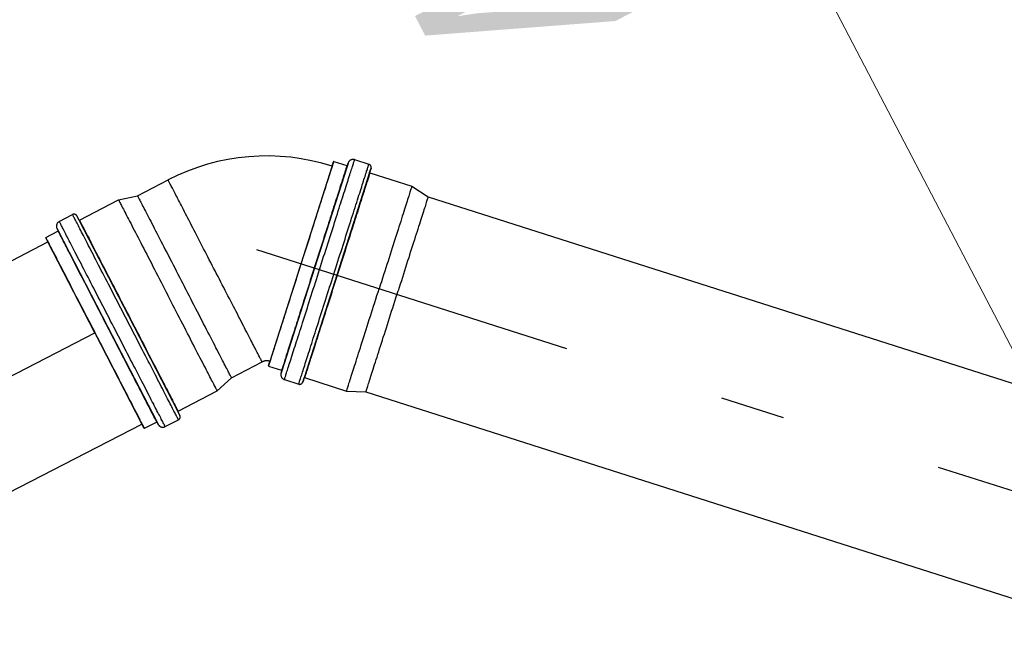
# Model space of a CAD drawing. Header units: metres. Extents: x -535942 to -530626, y -1087729 to -1086275.
# Tile 120 of 247: x -534206.675 to -534205.161, y -1086918.299 to -1086917.343. Entities that reach past the tile are written whole.
import ezdxf

# ---------------------------------------------------------------- set-up
doc = ezdxf.new("R2010")
doc.units = ezdxf.units.M
doc.linetypes.add('DASHDOT', pattern=[1, 0.5, -0.25, 0, -0.25])
doc.linetypes.add('DASHED', pattern=[19.05, 12.7, -6.35])
for name, color, linetype in [('_externi reference', 7, 'Continuous'), ('PROSPECT_neviditelná', 8, 'DASHED'), ('PROSPECT_osa', 8, 'DASHDOT')]:
    doc.layers.add(name, color=color, linetype=linetype)
doc.layers.add('AG_Demolice', color=7, linetype='Continuous', lineweight=25, true_color=0xff8000)
doc.layers.add('AG_koty souradnice značky', color=240, linetype='Continuous', lineweight=13)
doc.styles.add('PM-Poznámka', font='ARIALN.TTF', dxfattribs={"width": 0.8})
doc.dimstyles.new('RP_Poznámkový', dxfattribs={"dimscale": 0, "dimtxt": 2, "dimasz": 2, "dimexe": 0, "dimexo": 5, "dimgap": 0.5, "dimtad": 1, "dimzin": 1, "dimtxsty": 'PM-Poznámka', "dimblk": 'ARCHTICK', "dimcen": 2.5, "dimclrd": 256, "dimclre": 256, "dimclrt": 256, "dimadec": 5, "dimazin": 0, "dimtm": 1e-09, "dimtfac": 1, "dimtmove": 1, "dimatfit": 3, "dimldrblk": 'CLOSEDBLANK', "dimfxl": 10, "dimfxlon": 1, "dimtfill": 1, "dimlwd": 13, "dimlwe": 13, "dimarcsym": 0})

# ---------------------------------------------------------------- blocks, each defined once
blk = doc.blocks.new('A$C881cb249')
at = {"layer": 'PROSPECT_neviditelná'}
for p, q in [((11.0356, 11.1855), (11.0336, 11.1792)), ((11.0336, 11.1792), (11.0356, 11.1855)), ((11.0356, 11.1855), (11.0356, 11.1856)), ((11.0356, 11.1855), (11.0356, 11.1855)), ((11.0363, 11.1859), (11.0563, 11.1795)), ((11.0681, 11.1887), (11.09, 11.1817)), ((11.0336, 11.1792), (10.9376, 10.8782)), ((11.0569, 11.1799), (11.0065, 11.022)), ((11.0336, 11.1792), (11.0336, 11.1792)), ((11.0569, 11.1799), (11.0581, 11.1835)), ((11.0581, 11.1835), (11.0569, 11.1799)), ((11.0912, 11.1689), (11.0933, 11.1754)), ((11.0933, 11.1754), (11.0912, 11.1689)), ((10.7343, 11.1332), (10.7814, 11.1576)), ((11.0912, 11.1689), (11.0408, 11.0111)), ((11.0915, 11.1683), (11.1561, 11.1477)), ((11.1561, 11.1477), (11.1811, 11.1316)), ((10.645, 11.0958), (10.7052, 11.1269)), ((10.7052, 11.1269), (10.7343, 11.1332)), ((11.1811, 11.1316), (12.1808, 10.8126)), ((10.614, 11.0937), (10.6345, 11.1042)), ((10.6443, 11.096), (10.6412, 11.1021)), ((10.6412, 11.1021), (10.6443, 11.096)), ((10.6443, 11.096), (10.7203, 10.9488)), ((10.6123, 11.0795), (10.6106, 11.0829)), ((10.6106, 11.0829), (10.6123, 11.0795)), ((10.6123, 11.0795), (10.6883, 10.9323)), ((10.5933, 11.0685), (10.5933, 11.0685)), ((10.5933, 11.0685), (10.5963, 11.0626)), ((10.5963, 11.0626), (10.5933, 11.0685)), ((10.5933, 11.0685), (10.5933, 11.0685)), ((10.5935, 11.0692), (10.6121, 11.0789)), ((8.8013, 10.1355), (10.5966, 11.0622)), ((10.5964, 11.0625), (10.5963, 11.0626)), ((10.6688, 10.9222), (10.5964, 11.0625)), ((11.0065, 11.022), (10.9562, 10.8641)), ((11.0408, 11.0111), (10.9905, 10.8532)), ((10.7203, 10.9488), (10.7963, 10.8016)), ((10.6883, 10.9323), (10.7644, 10.785)), ((10.6688, 10.9222), (10.7412, 10.7819)), ((10.8788, 10.8533), (10.9259, 10.8776)), ((10.9355, 10.8719), (10.9375, 10.8782)), ((10.9376, 10.8782), (10.9355, 10.8718)), ((10.9355, 10.8718), (10.9355, 10.8719)), ((10.9355, 10.8718), (10.9355, 10.8718)), ((10.9358, 10.8712), (10.9558, 10.8648)), ((10.9375, 10.8782), (10.9376, 10.8782)), ((10.8568, 10.8333), (10.8788, 10.8533)), ((10.955, 10.8605), (10.9562, 10.8641)), ((10.9562, 10.8641), (10.955, 10.8605)), ((10.9884, 10.8467), (10.9905, 10.8532)), ((10.9905, 10.8532), (10.9884, 10.8467)), ((10.9911, 10.8535), (11.0556, 10.8329)), ((10.9602, 10.8505), (10.9821, 10.8435)), ((10.7966, 10.8022), (10.8568, 10.8333)), ((11.0556, 10.8329), (11.0854, 10.8315)), ((11.0854, 10.8315), (12.085, 10.5125)), ((10.7995, 10.7955), (10.7963, 10.8016)), ((10.7963, 10.8016), (10.7995, 10.7955)), ((8.9458, 9.8556), (10.741, 10.7822)), ((10.7413, 10.7818), (10.7412, 10.7819)), ((10.7412, 10.7819), (10.7443, 10.7759)), ((10.7443, 10.7759), (10.7413, 10.7818)), ((10.745, 10.7756), (10.7637, 10.7853)), ((10.7661, 10.7817), (10.7644, 10.785)), ((10.7644, 10.785), (10.7661, 10.7817)), ((10.7769, 10.7782), (10.7973, 10.7888)), ((10.7443, 10.7758), (10.7443, 10.7759)), ((10.7443, 10.7759), (10.7443, 10.7758))]:
    blk.add_line(p, q, dxfattribs=at)
for points in [[(10.986, 11.0285), (10.9876, 11.0333), (10.9891, 11.038), (10.9906, 11.0427), (10.9921, 11.0474), (10.9936, 11.0521), (10.9951, 11.0568), (10.9966, 11.0615), (10.998, 11.0661), (10.9995, 11.0707), (11.001, 11.0753), (11.0024, 11.0798), (11.0038, 11.0843), (11.0052, 11.0887), (11.0066, 11.0931), (11.008, 11.0974), (11.0094, 11.1016), (11.0107, 11.1058), (11.012, 11.1099), (11.0133, 11.1139), (11.0146, 11.1179), (11.0158, 11.1218), (11.017, 11.1256), (11.0182, 11.1293), (11.0193, 11.1329), (11.0205, 11.1364), (11.0215, 11.1398), (11.0226, 11.1431), (11.0236, 11.1463), (11.0246, 11.1494), (11.0256, 11.1524), (11.0265, 11.1553), (11.0274, 11.158), (11.0282, 11.1607), (11.029, 11.1632), (11.0298, 11.1656), (11.0305, 11.1679), (11.0312, 11.17), (11.0318, 11.172), (11.0324, 11.1739), (11.033, 11.1757), (11.0335, 11.1773), (11.034, 11.1788), (11.0344, 11.1801), (11.0348, 11.1813), (11.0351, 11.1824), (11.0354, 11.1833), (11.0357, 11.1841), (11.0359, 11.1848), (11.0361, 11.1853), (11.0362, 11.1856), (11.0362, 11.1858), (11.0363, 11.1859)], [(11.0142, 11.0196), (11.0157, 11.0246), (11.0173, 11.0296), (11.0189, 11.0346), (11.0205, 11.0396), (11.0221, 11.0445), (11.0237, 11.0495), (11.0253, 11.0544), (11.0268, 11.0593), (11.0284, 11.0641), (11.0299, 11.069), (11.0314, 11.0737), (11.0329, 11.0784), (11.0344, 11.0831), (11.0359, 11.0877), (11.0374, 11.0923), (11.0388, 11.0968), (11.0402, 11.1012), (11.0416, 11.1056), (11.043, 11.1098), (11.0443, 11.114), (11.0456, 11.1182), (11.0469, 11.1222), (11.0481, 11.1261), (11.0494, 11.13), (11.0506, 11.1337), (11.0517, 11.1374), (11.0529, 11.1409), (11.054, 11.1443), (11.055, 11.1477), (11.0561, 11.1509), (11.057, 11.154), (11.058, 11.157), (11.0589, 11.1598), (11.0598, 11.1626), (11.0606, 11.1652), (11.0614, 11.1677), (11.0622, 11.17), (11.0629, 11.1722), (11.0635, 11.1743), (11.0642, 11.1763), (11.0647, 11.1781), (11.0653, 11.1798), (11.0658, 11.1813), (11.0662, 11.1827), (11.0666, 11.1839), (11.067, 11.185), (11.0673, 11.186), (11.0675, 11.1868), (11.0677, 11.1875), (11.0679, 11.188), (11.068, 11.1884), (11.0681, 11.1886), (11.0681, 11.1887)], [(11.0563, 11.1795), (11.0563, 11.1795), (11.0562, 11.1792), (11.0561, 11.1789), (11.0559, 11.1784), (11.0557, 11.1777), (11.0555, 11.177), (11.0552, 11.176), (11.0548, 11.175), (11.0544, 11.1738), (11.054, 11.1724), (11.0535, 11.1709), (11.053, 11.1693), (11.0524, 11.1675), (11.0518, 11.1657), (11.0512, 11.1636), (11.0505, 11.1615), (11.0498, 11.1592), (11.049, 11.1568), (11.0482, 11.1543), (11.0474, 11.1517), (11.0465, 11.1489), (11.0456, 11.146), (11.0446, 11.143), (11.0436, 11.1399), (11.0426, 11.1367), (11.0416, 11.1334), (11.0405, 11.13), (11.0393, 11.1265), (11.0382, 11.1229), (11.037, 11.1192), (11.0358, 11.1154), (11.0346, 11.1115), (11.0333, 11.1076), (11.032, 11.1035), (11.0307, 11.0994), (11.0294, 11.0953), (11.028, 11.091), (11.0267, 11.0867), (11.0253, 11.0823), (11.0238, 11.0779), (11.0224, 11.0735), (11.021, 11.0689), (11.0195, 11.0644), (11.0181, 11.0598), (11.0166, 11.0551), (11.0151, 11.0505), (11.0136, 11.0458), (11.0121, 11.0411), (11.0106, 11.0363), (11.0091, 11.0316), (11.0076, 11.0269), (11.0061, 11.0222)], [(11.0361, 11.0126), (11.0377, 11.0176), (11.0393, 11.0226), (11.0409, 11.0276), (11.0424, 11.0326), (11.044, 11.0375), (11.0456, 11.0425), (11.0472, 11.0474), (11.0487, 11.0523), (11.0503, 11.0571), (11.0518, 11.062), (11.0533, 11.0667), (11.0548, 11.0714), (11.0563, 11.0761), (11.0578, 11.0807), (11.0593, 11.0853), (11.0607, 11.0898), (11.0621, 11.0942), (11.0635, 11.0986), (11.0649, 11.1028), (11.0662, 11.107), (11.0675, 11.1112), (11.0688, 11.1152), (11.0701, 11.1191), (11.0713, 11.123), (11.0725, 11.1267), (11.0736, 11.1304), (11.0748, 11.1339), (11.0759, 11.1373), (11.0769, 11.1407), (11.078, 11.1439), (11.079, 11.147), (11.0799, 11.15), (11.0808, 11.1528), (11.0817, 11.1556), (11.0825, 11.1582), (11.0833, 11.1607), (11.0841, 11.163), (11.0848, 11.1652), (11.0854, 11.1673), (11.0861, 11.1693), (11.0866, 11.1711), (11.0872, 11.1728), (11.0877, 11.1743), (11.0881, 11.1757), (11.0885, 11.1769), (11.0889, 11.178), (11.0892, 11.179), (11.0894, 11.1798), (11.0896, 11.1805), (11.0898, 11.181), (11.0899, 11.1814), (11.09, 11.1816), (11.09, 11.1817)], [(10.8536, 11.0176), (10.8514, 11.0219), (10.8492, 11.0262), (10.847, 11.0305), (10.8447, 11.0348), (10.8425, 11.0391), (10.8404, 11.0433), (10.8382, 11.0475), (10.836, 11.0517), (10.8339, 11.0559), (10.8317, 11.06), (10.8296, 11.0641), (10.8275, 11.0682), (10.8255, 11.0722), (10.8234, 11.0761), (10.8214, 11.08), (10.8194, 11.0838), (10.8175, 11.0876), (10.8156, 11.0913), (10.8137, 11.0949), (10.8119, 11.0985), (10.8101, 11.1019), (10.8083, 11.1053), (10.8066, 11.1087), (10.805, 11.1119), (10.8033, 11.115), (10.8018, 11.1181), (10.8002, 11.121), (10.7988, 11.1239), (10.7973, 11.1266), (10.796, 11.1293), (10.7947, 11.1318), (10.7934, 11.1343), (10.7922, 11.1366), (10.7911, 11.1388), (10.79, 11.1409), (10.789, 11.1429), (10.788, 11.1447), (10.7871, 11.1465), (10.7863, 11.1481), (10.7855, 11.1496), (10.7848, 11.151), (10.7841, 11.1522), (10.7836, 11.1533), (10.7831, 11.1543), (10.7826, 11.1552), (10.7822, 11.1559), (10.7819, 11.1565), (10.7817, 11.157), (10.7815, 11.1573), (10.7814, 11.1575), (10.7814, 11.1576)], [(11.0915, 11.1683), (11.0915, 11.1682), (11.0914, 11.168), (11.0913, 11.1676), (11.0912, 11.1671), (11.091, 11.1665), (11.0907, 11.1657), (11.0904, 11.1648), (11.0901, 11.1637), (11.0897, 11.1625), (11.0892, 11.1612), (11.0888, 11.1597), (11.0883, 11.1581), (11.0877, 11.1563), (11.0871, 11.1544), (11.0865, 11.1524), (11.0858, 11.1503), (11.085, 11.148), (11.0843, 11.1456), (11.0835, 11.1431), (11.0826, 11.1404), (11.0817, 11.1377), (11.0808, 11.1348), (11.0799, 11.1318), (11.0789, 11.1287), (11.0779, 11.1255), (11.0768, 11.1222), (11.0757, 11.1188), (11.0746, 11.1152), (11.0734, 11.1116), (11.0723, 11.1079), (11.0711, 11.1042), (11.0698, 11.1003), (11.0686, 11.0963), (11.0673, 11.0923), (11.066, 11.0882), (11.0646, 11.084), (11.0633, 11.0798), (11.0619, 11.0755), (11.0605, 11.0711), (11.0591, 11.0667), (11.0577, 11.0622), (11.0562, 11.0577), (11.0548, 11.0531), (11.0533, 11.0485), (11.0518, 11.0439), (11.0503, 11.0392), (11.0488, 11.0345), (11.0473, 11.0298), (11.0458, 11.0251), (11.0443, 11.0204), (11.0428, 11.0156), (11.0413, 11.0109)], [(11.1561, 11.1477), (11.156, 11.1476), (11.156, 11.1473), (11.1558, 11.1469), (11.1556, 11.1462), (11.1553, 11.1454), (11.155, 11.1444), (11.1547, 11.1432), (11.1542, 11.1419), (11.1537, 11.1403), (11.1532, 11.1386), (11.1526, 11.1367), (11.1519, 11.1347), (11.1512, 11.1324), (11.1504, 11.13), (11.1496, 11.1275), (11.1488, 11.1248), (11.1479, 11.1219), (11.1469, 11.1189), (11.1459, 11.1157), (11.1448, 11.1124), (11.1437, 11.1089), (11.1426, 11.1053), (11.1414, 11.1016), (11.1401, 11.0977), (11.1389, 11.0937), (11.1376, 11.0896), (11.1362, 11.0854), (11.1348, 11.0811), (11.1334, 11.0766), (11.132, 11.0721), (11.1305, 11.0674), (11.129, 11.0627), (11.1274, 11.0579), (11.1259, 11.053), (11.1243, 11.048), (11.1227, 11.043), (11.1211, 11.0379), (11.1194, 11.0328), (11.1177, 11.0276), (11.1161, 11.0223), (11.1144, 11.017), (11.1127, 11.0117), (11.111, 11.0064), (11.1093, 11.001), (11.1076, 10.9957), (11.1059, 10.9903)], [(10.7052, 11.1269), (10.7053, 11.1268), (10.7054, 11.1266), (10.7056, 11.1261), (10.7059, 11.1255), (10.7063, 11.1248), (10.7068, 11.1238), (10.7074, 11.1227), (10.708, 11.1215), (10.7088, 11.12), (10.7096, 11.1184), (10.7105, 11.1167), (10.7115, 11.1148), (10.7126, 11.1127), (10.7137, 11.1105), (10.7149, 11.1081), (10.7163, 11.1055), (10.7176, 11.1029), (10.7191, 11.1), (10.7206, 11.0971), (10.7222, 11.094), (10.7239, 11.0908), (10.7256, 11.0874), (10.7274, 11.0839), (10.7293, 11.0803), (10.7312, 11.0766), (10.7332, 11.0728), (10.7352, 11.0688), (10.7373, 11.0648), (10.7394, 11.0606), (10.7416, 11.0564), (10.7439, 11.0521), (10.7461, 11.0476), (10.7485, 11.0432), (10.7508, 11.0386), (10.7532, 11.034), (10.7556, 11.0293), (10.7581, 11.0245), (10.7606, 11.0197), (10.7631, 11.0149), (10.7656, 11.01), (10.7681, 11.0051), (10.7707, 11.0001), (10.7732, 10.9951), (10.7758, 10.9901), (10.7784, 10.9851), (10.781, 10.9801)], [(10.7343, 11.1332), (10.7343, 11.1332), (10.7345, 11.1329), (10.7347, 11.1325), (10.735, 11.1319), (10.7354, 11.1311), (10.7359, 11.1302), (10.7364, 11.1291), (10.7371, 11.1278), (10.7378, 11.1264), (10.7386, 11.1248), (10.7395, 11.1231), (10.7405, 11.1211), (10.7416, 11.1191), (10.7427, 11.1169), (10.744, 11.1145), (10.7453, 11.112), (10.7466, 11.1093), (10.7481, 11.1065), (10.7496, 11.1036), (10.7512, 11.1005), (10.7528, 11.0973), (10.7546, 11.094), (10.7563, 11.0905), (10.7582, 11.0869), (10.7601, 11.0833), (10.7621, 11.0795), (10.7641, 11.0756), (10.7661, 11.0716), (10.7682, 11.0675), (10.7704, 11.0633), (10.7726, 11.059), (10.7749, 11.0546), (10.7771, 11.0502), (10.7795, 11.0457), (10.7818, 11.0412), (10.7842, 11.0365), (10.7866, 11.0319), (10.7891, 11.0272), (10.7915, 11.0224), (10.794, 11.0176), (10.7965, 11.0128), (10.799, 11.0079), (10.8015, 11.0031), (10.804, 10.9982), (10.8065, 10.9933)], [(11.1811, 11.1316), (11.1811, 11.1315), (11.181, 11.1312), (11.1809, 11.1308), (11.1806, 11.1302), (11.1804, 11.1293), (11.1801, 11.1283), (11.1797, 11.1272), (11.1793, 11.1258), (11.1788, 11.1243), (11.1782, 11.1226), (11.1776, 11.1207), (11.177, 11.1186), (11.1763, 11.1164), (11.1755, 11.1141), (11.1747, 11.1115), (11.1738, 11.1088), (11.1729, 11.106), (11.172, 11.103), (11.171, 11.0998), (11.1699, 11.0965), (11.1688, 11.0931), (11.1677, 11.0895), (11.1665, 11.0858), (11.1653, 11.082), (11.164, 11.078), (11.1627, 11.0739), (11.1614, 11.0698), (11.16, 11.0655), (11.1586, 11.0611), (11.1572, 11.0566), (11.1557, 11.052), (11.1542, 11.0473), (11.1527, 11.0426), (11.1512, 11.0378), (11.1496, 11.0329), (11.148, 11.0279), (11.1464, 11.0229), (11.1448, 11.0179), (11.1432, 11.0128), (11.1415, 11.0076), (11.1399, 11.0025), (11.1382, 10.9973), (11.1366, 10.992), (11.1349, 10.9868)], [(10.7159, 10.9465), (10.7135, 10.9512), (10.7111, 10.9558), (10.7087, 10.9605), (10.7063, 10.9652), (10.7039, 10.9698), (10.7015, 10.9744), (10.6991, 10.979), (10.6968, 10.9835), (10.6944, 10.9881), (10.6921, 10.9926), (10.6898, 10.997), (10.6875, 11.0014), (10.6853, 11.0058), (10.6831, 11.0101), (10.6809, 11.0143), (10.6787, 11.0185), (10.6766, 11.0227), (10.6745, 11.0267), (10.6724, 11.0307), (10.6704, 11.0346), (10.6684, 11.0385), (10.6665, 11.0422), (10.6646, 11.0459), (10.6627, 11.0495), (10.6609, 11.053), (10.6592, 11.0564), (10.6575, 11.0597), (10.6558, 11.0629), (10.6542, 11.066), (10.6527, 11.069), (10.6512, 11.0719), (10.6497, 11.0747), (10.6484, 11.0773), (10.647, 11.0799), (10.6458, 11.0823), (10.6446, 11.0846), (10.6435, 11.0868), (10.6424, 11.0889), (10.6414, 11.0908), (10.6404, 11.0927), (10.6396, 11.0944), (10.6388, 11.0959), (10.638, 11.0974), (10.6374, 11.0987), (10.6368, 11.0998), (10.6362, 11.1009), (10.6358, 11.1017), (10.6354, 11.1025), (10.635, 11.1031), (10.6348, 11.1036), (10.6346, 11.104), (10.6345, 11.1042), (10.6345, 11.1042)], [(10.645, 11.0958), (10.645, 11.0958), (10.6451, 11.0956), (10.6453, 11.0952), (10.6456, 11.0948), (10.6459, 11.0942), (10.6462, 11.0934), (10.6467, 11.0926), (10.6472, 11.0916), (10.6478, 11.0904), (10.6484, 11.0892), (10.6492, 11.0878), (10.6499, 11.0863), (10.6508, 11.0846), (10.6517, 11.0829), (10.6527, 11.081), (10.6537, 11.079), (10.6548, 11.0769), (10.6559, 11.0746), (10.6572, 11.0723), (10.6584, 11.0698), (10.6598, 11.0673), (10.6611, 11.0646), (10.6626, 11.0618), (10.6641, 11.0589), (10.6656, 11.0559), (10.6672, 11.0528), (10.6689, 11.0496), (10.6705, 11.0464), (10.6723, 11.043), (10.6741, 11.0395), (10.6759, 11.036), (10.6777, 11.0324), (10.6797, 11.0287), (10.6816, 11.0249), (10.6836, 11.0211), (10.6856, 11.0172), (10.6876, 11.0133), (10.6897, 11.0092), (10.6918, 11.0052), (10.6939, 11.0011), (10.6961, 10.9969), (10.6983, 10.9927), (10.7005, 10.9884), (10.7027, 10.9841), (10.7049, 10.9798), (10.7071, 10.9754), (10.7094, 10.9711), (10.7117, 10.9667), (10.7139, 10.9623), (10.7162, 10.9579), (10.7185, 10.9534), (10.7208, 10.949)], [(10.6955, 10.936), (10.693, 10.9406), (10.6906, 10.9453), (10.6882, 10.95), (10.6858, 10.9546), (10.6834, 10.9592), (10.6811, 10.9639), (10.6787, 10.9684), (10.6763, 10.973), (10.674, 10.9775), (10.6717, 10.982), (10.6694, 10.9865), (10.6671, 10.9909), (10.6649, 10.9952), (10.6626, 10.9995), (10.6604, 11.0038), (10.6583, 11.008), (10.6561, 11.0121), (10.6541, 11.0162), (10.652, 11.0202), (10.65, 11.0241), (10.648, 11.0279), (10.6461, 11.0317), (10.6442, 11.0353), (10.6423, 11.0389), (10.6405, 11.0424), (10.6387, 11.0458), (10.637, 11.0491), (10.6354, 11.0523), (10.6338, 11.0554), (10.6322, 11.0584), (10.6307, 11.0613), (10.6293, 11.0641), (10.6279, 11.0668), (10.6266, 11.0693), (10.6254, 11.0718), (10.6242, 11.0741), (10.623, 11.0763), (10.622, 11.0784), (10.6209, 11.0803), (10.62, 11.0821), (10.6191, 11.0838), (10.6183, 11.0854), (10.6176, 11.0868), (10.6169, 11.0881), (10.6163, 11.0893), (10.6158, 11.0903), (10.6153, 11.0912), (10.6149, 11.092), (10.6146, 11.0926), (10.6144, 11.0931), (10.6142, 11.0934), (10.6141, 11.0936), (10.614, 11.0937)], [(10.6692, 10.9224), (10.667, 10.9268), (10.6647, 10.9312), (10.6624, 10.9357), (10.6601, 10.9401), (10.6579, 10.9444), (10.6556, 10.9488), (10.6534, 10.9532), (10.6511, 10.9575), (10.6489, 10.9618), (10.6467, 10.966), (10.6446, 10.9703), (10.6424, 10.9744), (10.6403, 10.9785), (10.6382, 10.9826), (10.6361, 10.9866), (10.6341, 10.9906), (10.632, 10.9945), (10.6301, 10.9983), (10.6281, 11.0021), (10.6262, 11.0058), (10.6244, 11.0094), (10.6225, 11.0129), (10.6207, 11.0164), (10.619, 11.0197), (10.6173, 11.023), (10.6157, 11.0262), (10.6141, 11.0293), (10.6125, 11.0323), (10.611, 11.0352), (10.6096, 11.038), (10.6082, 11.0406), (10.6069, 11.0432), (10.6056, 11.0457), (10.6044, 11.048), (10.6032, 11.0503), (10.6022, 11.0524), (10.6011, 11.0544), (10.6001, 11.0563), (10.5992, 11.058), (10.5984, 11.0597), (10.5976, 11.0612), (10.5969, 11.0626), (10.5963, 11.0638), (10.5957, 11.065), (10.5952, 11.066), (10.5947, 11.0668), (10.5943, 11.0676), (10.594, 11.0682), (10.5938, 11.0686), (10.5936, 11.069), (10.5935, 11.0692), (10.5935, 11.0692)], [(10.6121, 11.0789), (10.6122, 11.0788), (10.6123, 11.0786), (10.6124, 11.0783), (10.6127, 11.0778), (10.613, 11.0772), (10.6134, 11.0765), (10.6138, 11.0756), (10.6143, 11.0746), (10.6149, 11.0735), (10.6156, 11.0722), (10.6163, 11.0708), (10.6171, 11.0693), (10.6179, 11.0677), (10.6188, 11.0659), (10.6198, 11.064), (10.6208, 11.062), (10.6219, 11.0599), (10.6231, 11.0577), (10.6243, 11.0553), (10.6255, 11.0529), (10.6269, 11.0503), (10.6283, 11.0476), (10.6297, 11.0448), (10.6312, 11.0419), (10.6327, 11.0389), (10.6343, 11.0358), (10.636, 11.0327), (10.6377, 11.0294), (10.6394, 11.026), (10.6412, 11.0226), (10.643, 11.019), (10.6449, 11.0154), (10.6468, 11.0117), (10.6487, 11.008), (10.6507, 11.0041), (10.6527, 11.0002), (10.6547, 10.9963), (10.6568, 10.9923), (10.6589, 10.9882), (10.6611, 10.9841), (10.6632, 10.9799), (10.6654, 10.9757), (10.6676, 10.9714), (10.6698, 10.9672), (10.672, 10.9628), (10.6743, 10.9585), (10.6765, 10.9541), (10.6788, 10.9497), (10.6811, 10.9453), (10.6833, 10.9409), (10.6856, 10.9365), (10.6879, 10.9321)], [(10.9358, 10.8712), (10.9358, 10.8712), (10.9359, 10.8714), (10.936, 10.8718), (10.9362, 10.8723), (10.9364, 10.8729), (10.9366, 10.8737), (10.9369, 10.8747), (10.9373, 10.8757), (10.9377, 10.8769), (10.9381, 10.8783), (10.9386, 10.8798), (10.9391, 10.8814), (10.9397, 10.8831), (10.9403, 10.885), (10.9409, 10.887), (10.9416, 10.8892), (10.9423, 10.8915), (10.9431, 10.8939), (10.9439, 10.8964), (10.9447, 10.899), (10.9456, 10.9018), (10.9465, 10.9047), (10.9475, 10.9077), (10.9485, 10.9108), (10.9495, 10.914), (10.9505, 10.9173), (10.9516, 10.9207), (10.9528, 10.9242), (10.9539, 10.9278), (10.9551, 10.9315), (10.9563, 10.9353), (10.9575, 10.9392), (10.9588, 10.9431), (10.9601, 10.9472), (10.9614, 10.9513), (10.9627, 10.9554), (10.9641, 10.9597), (10.9655, 10.964), (10.9668, 10.9684), (10.9683, 10.9728), (10.9697, 10.9773), (10.9711, 10.9818), (10.9726, 10.9863), (10.974, 10.9909), (10.9755, 10.9956), (10.977, 11.0002), (10.9785, 11.0049), (10.98, 11.0096), (10.9815, 11.0144), (10.983, 11.0191), (10.9845, 11.0238), (10.986, 11.0285)], [(11.0061, 11.0222), (11.0045, 11.0174), (11.003, 11.0127), (11.0015, 11.008), (11, 11.0032), (10.9985, 10.9985), (10.997, 10.9938), (10.9955, 10.9892), (10.994, 10.9845), (10.9926, 10.9799), (10.9911, 10.9754), (10.9897, 10.9709), (10.9883, 10.9664), (10.9868, 10.962), (10.9855, 10.9576), (10.9841, 10.9533), (10.9827, 10.949), (10.9814, 10.9449), (10.9801, 10.9408), (10.9788, 10.9367), (10.9775, 10.9328), (10.9763, 10.9289), (10.9751, 10.9251), (10.9739, 10.9214), (10.9728, 10.9178), (10.9716, 10.9143), (10.9705, 10.9109), (10.9695, 10.9076), (10.9685, 10.9044), (10.9675, 10.9013), (10.9665, 10.8983), (10.9656, 10.8954), (10.9647, 10.8926), (10.9639, 10.89), (10.9631, 10.8875), (10.9623, 10.8851), (10.9616, 10.8828), (10.9609, 10.8807), (10.9603, 10.8786), (10.9597, 10.8768), (10.9591, 10.875), (10.9586, 10.8734), (10.9581, 10.8719), (10.9577, 10.8706), (10.9573, 10.8693), (10.957, 10.8683), (10.9567, 10.8674), (10.9564, 10.8666), (10.9562, 10.8659), (10.956, 10.8654), (10.9559, 10.8651), (10.9559, 10.8648), (10.9558, 10.8648)], [(10.9602, 10.8505), (10.9602, 10.8505), (10.9603, 10.8508), (10.9604, 10.8511), (10.9606, 10.8517), (10.9608, 10.8523), (10.961, 10.8531), (10.9613, 10.8541), (10.9617, 10.8552), (10.9621, 10.8564), (10.9625, 10.8578), (10.963, 10.8594), (10.9636, 10.8611), (10.9641, 10.8629), (10.9648, 10.8648), (10.9654, 10.8669), (10.9661, 10.8691), (10.9669, 10.8715), (10.9677, 10.874), (10.9685, 10.8766), (10.9694, 10.8793), (10.9703, 10.8822), (10.9713, 10.8852), (10.9723, 10.8883), (10.9733, 10.8915), (10.9743, 10.8948), (10.9754, 10.8982), (10.9766, 10.9018), (10.9777, 10.9054), (10.9789, 10.9092), (10.9802, 10.913), (10.9814, 10.917), (10.9827, 10.921), (10.984, 10.9251), (10.9853, 10.9293), (10.9867, 10.9336), (10.9881, 10.9379), (10.9895, 10.9424), (10.9909, 10.9468), (10.9924, 10.9514), (10.9939, 10.956), (10.9954, 10.9607), (10.9969, 10.9654), (10.9984, 10.9702), (10.9999, 10.975), (11.0015, 10.9798), (11.003, 10.9847), (11.0046, 10.9897), (11.0062, 10.9946), (11.0078, 10.9996), (11.0094, 11.0046), (11.011, 11.0096), (11.0126, 11.0146), (11.0142, 11.0196)], [(10.9259, 10.8776), (10.9258, 10.8777), (10.9257, 10.8779), (10.9256, 10.8782), (10.9253, 10.8787), (10.925, 10.8793), (10.9246, 10.88), (10.9242, 10.8809), (10.9237, 10.8819), (10.9231, 10.883), (10.9225, 10.8842), (10.9218, 10.8856), (10.921, 10.8871), (10.9202, 10.8887), (10.9193, 10.8905), (10.9183, 10.8923), (10.9173, 10.8943), (10.9162, 10.8964), (10.915, 10.8986), (10.9138, 10.9009), (10.9126, 10.9034), (10.9113, 10.9059), (10.9099, 10.9086), (10.9085, 10.9113), (10.907, 10.9142), (10.9055, 10.9171), (10.9039, 10.9202), (10.9023, 10.9233), (10.9006, 10.9265), (10.8989, 10.9299), (10.8972, 10.9333), (10.8954, 10.9367), (10.8935, 10.9403), (10.8917, 10.9439), (10.8897, 10.9476), (10.8878, 10.9514), (10.8858, 10.9552), (10.8838, 10.9591), (10.8818, 10.9631), (10.8797, 10.967), (10.8776, 10.9711), (10.8755, 10.9752), (10.8734, 10.9793), (10.8712, 10.9835), (10.8691, 10.9877), (10.8669, 10.9919), (10.8647, 10.9961), (10.8625, 11.0004), (10.8603, 11.0047), (10.8581, 11.009), (10.8559, 11.0133), (10.8536, 11.0176)], [(10.9821, 10.8435), (10.9821, 10.8436), (10.9822, 10.8438), (10.9823, 10.8441), (10.9825, 10.8447), (10.9827, 10.8453), (10.983, 10.8461), (10.9833, 10.8471), (10.9836, 10.8482), (10.984, 10.8495), (10.9845, 10.8509), (10.9849, 10.8524), (10.9855, 10.8541), (10.9861, 10.8559), (10.9867, 10.8578), (10.9873, 10.8599), (10.9881, 10.8621), (10.9888, 10.8645), (10.9896, 10.867), (10.9904, 10.8696), (10.9913, 10.8723), (10.9922, 10.8752), (10.9932, 10.8782), (10.9942, 10.8813), (10.9952, 10.8845), (10.9963, 10.8878), (10.9973, 10.8913), (10.9985, 10.8948), (10.9996, 10.8984), (11.0008, 10.9022), (11.0021, 10.906), (11.0033, 10.91), (11.0046, 10.914), (11.0059, 10.9181), (11.0073, 10.9223), (11.0086, 10.9266), (11.01, 10.9309), (11.0114, 10.9354), (11.0129, 10.9399), (11.0143, 10.9444), (11.0158, 10.949), (11.0173, 10.9537), (11.0188, 10.9584), (11.0203, 10.9632), (11.0218, 10.968), (11.0234, 10.9729), (11.025, 10.9778), (11.0265, 10.9827), (11.0281, 10.9876), (11.0297, 10.9926), (11.0313, 10.9976), (11.0329, 11.0026), (11.0345, 11.0076), (11.0361, 11.0126)], [(11.0413, 11.0109), (11.0398, 11.0062), (11.0383, 11.0014), (11.0368, 10.9967), (11.0353, 10.992), (11.0338, 10.9873), (11.0323, 10.9826), (11.0308, 10.9779), (11.0293, 10.9733), (11.0278, 10.9687), (11.0264, 10.9641), (11.0249, 10.9596), (11.0235, 10.9551), (11.0221, 10.9507), (11.0207, 10.9463), (11.0193, 10.942), (11.018, 10.9378), (11.0166, 10.9336), (11.0153, 10.9295), (11.014, 10.9255), (11.0128, 10.9215), (11.0115, 10.9177), (11.0103, 10.9139), (11.0092, 10.9102), (11.008, 10.9066), (11.0069, 10.9031), (11.0058, 10.8996), (11.0047, 10.8963), (11.0037, 10.8931), (11.0027, 10.89), (11.0018, 10.887), (11.0009, 10.8842), (11, 10.8814), (10.9991, 10.8788), (10.9983, 10.8762), (10.9976, 10.8738), (10.9968, 10.8716), (10.9962, 10.8694), (10.9955, 10.8674), (10.9949, 10.8655), (10.9943, 10.8638), (10.9938, 10.8621), (10.9934, 10.8607), (10.9929, 10.8593), (10.9925, 10.8581), (10.9922, 10.857), (10.9919, 10.8561), (10.9917, 10.8553), (10.9914, 10.8547), (10.9913, 10.8542), (10.9912, 10.8538), (10.9911, 10.8536), (10.9911, 10.8535)], [(10.8788, 10.8533), (10.8787, 10.8534), (10.8786, 10.8537), (10.8784, 10.8541), (10.8781, 10.8547), (10.8777, 10.8555), (10.8772, 10.8564), (10.8766, 10.8575), (10.876, 10.8588), (10.8752, 10.8602), (10.8744, 10.8618), (10.8735, 10.8635), (10.8725, 10.8654), (10.8715, 10.8675), (10.8703, 10.8697), (10.8691, 10.8721), (10.8678, 10.8746), (10.8664, 10.8773), (10.865, 10.8801), (10.8635, 10.883), (10.8619, 10.8861), (10.8602, 10.8893), (10.8585, 10.8926), (10.8567, 10.8961), (10.8549, 10.8996), (10.853, 10.9033), (10.851, 10.9071), (10.849, 10.911), (10.8469, 10.915), (10.8448, 10.9191), (10.8427, 10.9233), (10.8404, 10.9276), (10.8382, 10.9319), (10.8359, 10.9364), (10.8336, 10.9409), (10.8312, 10.9454), (10.8289, 10.95), (10.8264, 10.9547), (10.824, 10.9594), (10.8216, 10.9642), (10.8191, 10.969), (10.8166, 10.9738), (10.8141, 10.9787), (10.8116, 10.9835), (10.8091, 10.9884), (10.8065, 10.9933)], [(11.0556, 10.8329), (11.0557, 10.833), (11.0558, 10.8333), (11.0559, 10.8337), (11.0561, 10.8344), (11.0564, 10.8352), (11.0567, 10.8362), (11.0571, 10.8374), (11.0575, 10.8388), (11.058, 10.8403), (11.0585, 10.842), (11.0591, 10.8439), (11.0598, 10.846), (11.0605, 10.8482), (11.0613, 10.8506), (11.0621, 10.8531), (11.0629, 10.8558), (11.0639, 10.8587), (11.0648, 10.8617), (11.0658, 10.8649), (11.0669, 10.8682), (11.068, 10.8717), (11.0692, 10.8753), (11.0703, 10.879), (11.0716, 10.8829), (11.0729, 10.8869), (11.0742, 10.891), (11.0755, 10.8952), (11.0769, 10.8995), (11.0783, 10.904), (11.0798, 10.9085), (11.0812, 10.9132), (11.0828, 10.9179), (11.0843, 10.9227), (11.0859, 10.9276), (11.0874, 10.9326), (11.089, 10.9376), (11.0907, 10.9427), (11.0923, 10.9478), (11.094, 10.953), (11.0956, 10.9583), (11.0973, 10.9636), (11.099, 10.9689), (11.1007, 10.9742), (11.1024, 10.9796), (11.1041, 10.9849), (11.1059, 10.9903)], [(10.8568, 10.8333), (10.8567, 10.8334), (10.8566, 10.8337), (10.8564, 10.8341), (10.8561, 10.8347), (10.8557, 10.8355), (10.8552, 10.8364), (10.8546, 10.8375), (10.854, 10.8388), (10.8532, 10.8402), (10.8524, 10.8418), (10.8515, 10.8436), (10.8505, 10.8455), (10.8494, 10.8475), (10.8483, 10.8498), (10.847, 10.8522), (10.8457, 10.8547), (10.8444, 10.8574), (10.8429, 10.8602), (10.8414, 10.8631), (10.8398, 10.8662), (10.8381, 10.8695), (10.8364, 10.8728), (10.8346, 10.8763), (10.8327, 10.8799), (10.8308, 10.8836), (10.8288, 10.8875), (10.8268, 10.8914), (10.8247, 10.8955), (10.8226, 10.8996), (10.8204, 10.9038), (10.8181, 10.9082), (10.8159, 10.9126), (10.8135, 10.9171), (10.8112, 10.9216), (10.8088, 10.9263), (10.8064, 10.931), (10.8039, 10.9357), (10.8014, 10.9405), (10.7989, 10.9454), (10.7964, 10.9502), (10.7939, 10.9552), (10.7913, 10.9601), (10.7887, 10.9651), (10.7862, 10.9701), (10.7836, 10.9751), (10.781, 10.9801)], [(11.0854, 10.8315), (11.0854, 10.8316), (11.0855, 10.8319), (11.0856, 10.8323), (11.0858, 10.833), (11.0861, 10.8338), (11.0864, 10.8348), (11.0868, 10.836), (11.0872, 10.8373), (11.0877, 10.8389), (11.0882, 10.8406), (11.0888, 10.8424), (11.0895, 10.8445), (11.0902, 10.8467), (11.091, 10.8491), (11.0918, 10.8516), (11.0926, 10.8543), (11.0935, 10.8572), (11.0945, 10.8602), (11.0955, 10.8633), (11.0966, 10.8666), (11.0977, 10.8701), (11.0988, 10.8736), (11.1, 10.8773), (11.1012, 10.8812), (11.1025, 10.8851), (11.1038, 10.8892), (11.1051, 10.8934), (11.1065, 10.8977), (11.1079, 10.9021), (11.1093, 10.9065), (11.1108, 10.9111), (11.1122, 10.9158), (11.1138, 10.9205), (11.1153, 10.9254), (11.1169, 10.9303), (11.1184, 10.9352), (11.12, 10.9402), (11.1217, 10.9453), (11.1233, 10.9504), (11.1249, 10.9555), (11.1266, 10.9607), (11.1282, 10.9659), (11.1299, 10.9711), (11.1316, 10.9763), (11.1349, 10.9868)], [(10.7973, 10.7888), (10.7973, 10.7889), (10.7972, 10.7891), (10.797, 10.7894), (10.7967, 10.7899), (10.7964, 10.7905), (10.796, 10.7913), (10.7956, 10.7922), (10.795, 10.7932), (10.7944, 10.7944), (10.7938, 10.7957), (10.793, 10.7971), (10.7922, 10.7987), (10.7913, 10.8003), (10.7904, 10.8022), (10.7894, 10.8041), (10.7883, 10.8062), (10.7872, 10.8084), (10.786, 10.8107), (10.7847, 10.8131), (10.7834, 10.8157), (10.782, 10.8184), (10.7806, 10.8211), (10.7791, 10.824), (10.7776, 10.827), (10.776, 10.8301), (10.7743, 10.8333), (10.7726, 10.8366), (10.7708, 10.84), (10.769, 10.8435), (10.7672, 10.8471), (10.7653, 10.8508), (10.7634, 10.8546), (10.7614, 10.8584), (10.7594, 10.8623), (10.7573, 10.8663), (10.7552, 10.8704), (10.7531, 10.8745), (10.7509, 10.8787), (10.7487, 10.8829), (10.7465, 10.8872), (10.7442, 10.8916), (10.742, 10.896), (10.7397, 10.9005), (10.7373, 10.9049), (10.735, 10.9095), (10.7327, 10.914), (10.7303, 10.9186), (10.7279, 10.9232), (10.7255, 10.9279), (10.7231, 10.9325), (10.7207, 10.9372), (10.7183, 10.9418), (10.7159, 10.9465)], [(10.7208, 10.949), (10.7231, 10.9446), (10.7253, 10.9402), (10.7276, 10.9358), (10.7299, 10.9314), (10.7322, 10.927), (10.7344, 10.9226), (10.7367, 10.9183), (10.7389, 10.9139), (10.7411, 10.9096), (10.7433, 10.9054), (10.7455, 10.9012), (10.7476, 10.897), (10.7498, 10.8929), (10.7519, 10.8888), (10.7539, 10.8848), (10.756, 10.8808), (10.758, 10.8769), (10.76, 10.8731), (10.7619, 10.8694), (10.7638, 10.8657), (10.7657, 10.8621), (10.7675, 10.8585), (10.7693, 10.8551), (10.771, 10.8517), (10.7727, 10.8484), (10.7744, 10.8452), (10.7759, 10.8422), (10.7775, 10.8392), (10.779, 10.8363), (10.7804, 10.8335), (10.7818, 10.8308), (10.7831, 10.8282), (10.7844, 10.8258), (10.7856, 10.8234), (10.7868, 10.8212), (10.7879, 10.8191), (10.7889, 10.8171), (10.7899, 10.8152), (10.7908, 10.8134), (10.7916, 10.8118), (10.7924, 10.8103), (10.7931, 10.8089), (10.7938, 10.8076), (10.7944, 10.8065), (10.7949, 10.8055), (10.7953, 10.8046), (10.7957, 10.8039), (10.796, 10.8033), (10.7962, 10.8028), (10.7964, 10.8025), (10.7965, 10.8023), (10.7966, 10.8022)], [(10.6879, 10.9321), (10.6902, 10.9276), (10.6925, 10.9232), (10.6947, 10.9188), (10.697, 10.9144), (10.6993, 10.91), (10.7015, 10.9056), (10.7038, 10.9013), (10.706, 10.897), (10.7082, 10.8927), (10.7104, 10.8884), (10.7126, 10.8842), (10.7148, 10.88), (10.7169, 10.8759), (10.719, 10.8718), (10.7211, 10.8678), (10.7231, 10.8639), (10.7251, 10.86), (10.7271, 10.8561), (10.729, 10.8524), (10.7309, 10.8487), (10.7328, 10.8451), (10.7346, 10.8415), (10.7364, 10.8381), (10.7381, 10.8347), (10.7398, 10.8315), (10.7415, 10.8283), (10.7431, 10.8252), (10.7446, 10.8222), (10.7461, 10.8193), (10.7475, 10.8165), (10.7489, 10.8138), (10.7503, 10.8113), (10.7515, 10.8088), (10.7527, 10.8064), (10.7539, 10.8042), (10.755, 10.8021), (10.756, 10.8001), (10.757, 10.7982), (10.7579, 10.7964), (10.7588, 10.7948), (10.7595, 10.7933), (10.7602, 10.7919), (10.7609, 10.7907), (10.7615, 10.7895), (10.762, 10.7885), (10.7624, 10.7877), (10.7628, 10.7869), (10.7631, 10.7863), (10.7634, 10.7859), (10.7635, 10.7855), (10.7636, 10.7853), (10.7637, 10.7853)], [(10.7769, 10.7782), (10.7768, 10.7783), (10.7767, 10.7785), (10.7766, 10.7789), (10.7763, 10.7793), (10.776, 10.78), (10.7756, 10.7807), (10.7751, 10.7816), (10.7746, 10.7826), (10.774, 10.7838), (10.7733, 10.7851), (10.7726, 10.7865), (10.7718, 10.7881), (10.7709, 10.7898), (10.77, 10.7916), (10.769, 10.7936), (10.7679, 10.7956), (10.7668, 10.7978), (10.7656, 10.8001), (10.7643, 10.8026), (10.763, 10.8051), (10.7616, 10.8078), (10.7602, 10.8106), (10.7587, 10.8135), (10.7571, 10.8165), (10.7555, 10.8196), (10.7539, 10.8228), (10.7522, 10.8261), (10.7504, 10.8295), (10.7486, 10.833), (10.7468, 10.8366), (10.7449, 10.8402), (10.7429, 10.844), (10.7409, 10.8478), (10.7389, 10.8518), (10.7369, 10.8557), (10.7348, 10.8598), (10.7326, 10.8639), (10.7305, 10.8681), (10.7283, 10.8724), (10.7261, 10.8767), (10.7238, 10.881), (10.7215, 10.8854), (10.7192, 10.8899), (10.7169, 10.8944), (10.7146, 10.8989), (10.7122, 10.9035), (10.7099, 10.9081), (10.7075, 10.9127), (10.7051, 10.9173), (10.7027, 10.922), (10.7003, 10.9266), (10.6979, 10.9313), (10.6955, 10.936)], [(10.745, 10.7756), (10.745, 10.7757), (10.7449, 10.7759), (10.7447, 10.7762), (10.7445, 10.7767), (10.7442, 10.7773), (10.7438, 10.778), (10.7433, 10.7789), (10.7428, 10.7799), (10.7422, 10.781), (10.7416, 10.7823), (10.7409, 10.7837), (10.7401, 10.7852), (10.7392, 10.7868), (10.7383, 10.7886), (10.7374, 10.7905), (10.7363, 10.7925), (10.7352, 10.7946), (10.7341, 10.7968), (10.7329, 10.7992), (10.7316, 10.8016), (10.7303, 10.8042), (10.7289, 10.8069), (10.7274, 10.8097), (10.7259, 10.8126), (10.7244, 10.8156), (10.7228, 10.8187), (10.7212, 10.8218), (10.7195, 10.8251), (10.7177, 10.8285), (10.716, 10.8319), (10.7141, 10.8355), (10.7123, 10.8391), (10.7104, 10.8428), (10.7084, 10.8465), (10.7064, 10.8504), (10.7044, 10.8543), (10.7024, 10.8582), (10.7003, 10.8622), (10.6982, 10.8663), (10.6961, 10.8704), (10.6939, 10.8746), (10.6918, 10.8788), (10.6896, 10.8831), (10.6873, 10.8874), (10.6851, 10.8917), (10.6829, 10.896), (10.6806, 10.9004), (10.6783, 10.9048), (10.6761, 10.9092), (10.6738, 10.9136), (10.6715, 10.918), (10.6692, 10.9224)]]:
    blk.add_lwpolyline(points, dxfattribs=at)
for centre, radius, start, end in [((10.933, 10.8639), 0.3305, 72.3023, 117.3023), ((11.0361, 11.1854), 0.0005, 72.3023, 162.3023), ((11.0657, 11.181), 0.008, 72.3023, 162.3023), ((11.0564, 11.18), 0.0005, 252.3023, 342.3023), ((11.0885, 11.1769), 0.005, 342.3023, 72.3023), ((11.0917, 11.1688), 0.0005, 162.3023, 252.3023), ((10.6368, 11.0998), 0.005, 27.3023, 117.3023), ((10.6448, 11.0963), 0.0005, 207.3023, 297.3023), ((10.6177, 11.0866), 0.008, 117.3023, 207.3023), ((10.6119, 11.0793), 0.0005, 297.3023, 27.3023), ((10.5937, 11.0688), 0.0005, 117.3023, 207.3023), ((10.933, 10.8639), 0.0155, 72.3023, 117.3023), ((10.936, 10.8716), 0.0005, 162.3023, 252.3023), ((10.9626, 10.8581), 0.008, 162.3023, 252.3023), ((10.9557, 10.8643), 0.0005, 342.3023, 72.3023), ((10.9909, 10.853), 0.0005, 72.3023, 162.3023), ((10.9836, 10.8482), 0.005, 252.3023, 342.3023), ((10.7968, 10.8018), 0.0005, 117.3023, 207.3023), ((10.795, 10.7932), 0.005, 297.3023, 27.3023), ((10.7639, 10.7848), 0.0005, 27.3023, 117.3023), ((10.7732, 10.7853), 0.008, 207.3023, 297.3023), ((10.7448, 10.7761), 0.0005, 207.3023, 297.3023)]:
    blk.add_arc(centre, radius, start, end, dxfattribs=at)
at = {"layer": 'PROSPECT_osa'}
for p, q in [((10.9173, 11.0505), (12.4046, 10.5759)), ((8.2899, 9.6942), (10.6688, 10.9222))]:
    blk.add_line(p, q, dxfattribs=at)
blk = doc.blocks.new('_ARCHTICK')
at = {"color": 0, "linetype": 'ByBlock', "const_width": 0.15}
blk.add_lwpolyline([(-0.5, -0.5), (0.5, 0.5)], dxfattribs=at)
blk = doc.blocks.new('*D179')
at = {"layer": 'AG_koty souradnice značky', "linetype": 'Continuous', "lineweight": 13, "transparency": 16777216}
for p, q in [((-534207.2865, -1086915.4282), (-534206.5975, -1086915.0693)), ((-534204.6965, -1086918.7189), (-534206.5975, -1086915.0693)), ((-534205.3856, -1086919.0778), (-534204.6965, -1086918.7189))]:
    blk.add_line(p, q, dxfattribs=at)
at = {"layer": 'Defpoints', "color": 0, "transparency": 16777216}
for p in [(-534206.5975, -1086915.0693), (-534208.1734, -1086915.8901), (-534206.2725, -1086919.5397)]:
    blk.add_point(p, dxfattribs=at)
at = {"layer": 'AG_koty souradnice značky', "lineweight": 13, "transparency": 16777216, "xscale": 0.4, "yscale": 0.4, "zscale": 0.4}
for p, rotation in [((-534206.5975, -1086915.0693), 117.51345), ((-534204.6965, -1086918.7189), 297.51345)]:
    blk.add_blockref('_ARCHTICK', p, dxfattribs=dict(at, rotation=rotation))
at = {"layer": 'AG_koty souradnice značky', "transparency": 16777216, "insert": (-534205.9489, -1086917.0513), "char_height": 0.4, "attachment_point": 5, "rotation": 117.5134, "style": 'PM-Poznámka', "bg_fill": 3, "box_fill_scale": 1.1, "bg_fill_color": 256, "bg_fill_true_color": 13158600, "bg_fill_transparency": 0}
blk.add_mtext('4,12', dxfattribs=at)
blk = doc.blocks.new('_ClosedBlank')
at = {"color": 0, "linetype": 'ByBlock', "lineweight": -2}
for p, q in [((-1, 0.16667), (0, 0)), ((-1, 0.16667), (-1, -0.16667)), ((0, 0), (-1, -0.16667))]:
    blk.add_line(p, q, dxfattribs=at)
blk = doc.blocks.new('*D181')
at = {"layer": 'AG_koty souradnice značky', "linetype": 'Continuous', "lineweight": 13, "transparency": 16777216}
for p, q in [((-534208.2222, -1086914.1001), (-534206.4484, -1086913.1762)), ((-534202.2169, -1086921.3002), (-534206.4484, -1086913.1762)), ((-534203.9907, -1086922.2242), (-534202.2169, -1086921.3002))]:
    blk.add_line(p, q, dxfattribs=at)
at = {"layer": 'Defpoints', "color": 0, "transparency": 16777216}
for p in [(-534206.4484, -1086913.1762), (-534210.8152, -1086915.4507), (-534206.5837, -1086923.5748)]:
    blk.add_point(p, dxfattribs=at)
at = {"layer": 'AG_koty souradnice značky', "lineweight": 13, "transparency": 16777216, "xscale": 0.4, "yscale": 0.4, "zscale": 0.4}
for p, rotation in [((-534206.4484, -1086913.1762), 117.51345), ((-534202.2169, -1086921.3002), 297.51345)]:
    blk.add_blockref('_ARCHTICK', p, dxfattribs=dict(at, rotation=rotation))
at = {"layer": 'AG_koty souradnice značky', "transparency": 16777216, "insert": (-534204.6345, -1086917.3955), "char_height": 0.4, "attachment_point": 5, "rotation": 117.5134, "style": 'PM-Poznámka', "bg_fill": 3, "box_fill_scale": 1.1, "bg_fill_color": 256, "bg_fill_true_color": 13158600, "bg_fill_transparency": 0}
blk.add_mtext('9,16', dxfattribs=at)
blk = doc.blocks.new('*D183')
at = {"layer": 'AG_koty souradnice značky', "linetype": 'Continuous', "lineweight": 13, "transparency": 16777216}
for p, q in [((-534201.9225, -1086921.0124), (-534200.9986, -1086922.7862)), ((-534205.7149, -1086925.2428), (-534200.9986, -1086922.7862)), ((-534206.1217, -1086924.4617), (-534205.7149, -1086925.2428))]:
    blk.add_line(p, q, dxfattribs=at)
at = {"layer": 'Defpoints', "color": 0, "transparency": 16777216}
for p in [(-534204.6483, -1086915.7792), (-534200.9986, -1086922.7862), (-534206.5837, -1086923.5748)]:
    blk.add_point(p, dxfattribs=at)
at = {"layer": 'AG_koty souradnice značky', "lineweight": 13, "transparency": 16777216, "xscale": 0.4, "yscale": 0.4, "zscale": 0.4}
for p, rotation in [((-534200.9986, -1086922.7862), 27.51344999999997), ((-534205.7149, -1086925.2428), 207.51345)]:
    blk.add_blockref('_ARCHTICK', p, dxfattribs=dict(at, rotation=rotation))
at = {"layer": 'AG_koty souradnice značky', "transparency": 16777216, "insert": (-534203.514, -1086923.7126), "char_height": 0.4, "attachment_point": 5, "rotation": 27.5134, "style": 'PM-Poznámka', "bg_fill": 3, "box_fill_scale": 1.1, "bg_fill_color": 256, "bg_fill_true_color": 13158600, "bg_fill_transparency": 0}
blk.add_mtext('5,32', dxfattribs=at)

msp = doc.modelspace()

# ---------------------------------------------------------------- hatches: boundary and pattern name
at = {"layer": 'AG_Demolice', "lineweight": -3}
h = msp.add_hatch(dxfattribs=at)
h.set_pattern_fill('ANSI31', color=253, scale=0.3)
h.set_pattern_definition([(72.51345, (0, 0), (-0.9084826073, 0.28620901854), [])])
edge = h.paths.add_edge_path()
edge.add_line((-534348.8412, -1086934.3024), (-534347.9682, -1086936.4382))
edge.add_line((-534347.9682, -1086936.4382), (-534319.4783, -1086924.5916))
edge.add_line((-534319.4783, -1086924.5916), (-534274.7513, -1086905.1667))
edge.add_line((-534274.7513, -1086905.1667), (-534233.1246, -1086875.6246))
edge.add_line((-534233.1246, -1086875.6246), (-534152.5991, -1086830.9892))
edge.add_line((-534152.5991, -1086830.9892), (-534105.7576, -1086810.7667))
edge.add_line((-534105.7576, -1086810.7667), (-534106.6685, -1086808.6567))
edge.add_line((-534106.6685, -1086808.6567), (-534153.6142, -1086828.9241))
edge.add_line((-534153.6142, -1086828.9241), (-534203.7316, -1086856.7044))
edge.add_line((-534203.7316, -1086856.7044), (-534235.3314, -1086874.3488))
edge.add_line((-534235.3314, -1086874.3488), (-534275.8867, -1086903.1542))
edge.add_line((-534275.8867, -1086903.1542), (-534320.3773, -1086922.4764))
edge.add_line((-534320.3773, -1086922.4764), (-534348.8377, -1086934.311))

# ---------------------------------------------------------------- block references
at = {"layer": '_externi reference'}
msp.add_blockref('A$C881cb249', (-534217.2282, -1086928.747), dxfattribs=at)

# ---------------------------------------------------------------- next in the draw order: dimensions: what is measured, and where the dimension line sits
at = {"layer": 'AG_koty souradnice značky'}
dim = msp.add_linear_dim(base=(-534206.5975, -1086915.06928), p1=(-534206.27248, -1086919.53973), p2=(-534208.17344, -1086915.89013), angle=117.51345, dimstyle='RP_Poznámkový', dxfattribs=at)
dim.commit()
dim.dimension.update_dxf_attribs({"geometry": '*D179', "text_midpoint": (-534205.94891, -1086917.05132)})

# ---------------------------------------------------------------- next in the draw order: dimensions: what is measured, and where the dimension line sits
dim = msp.add_linear_dim(base=(-534206.4484, -1086913.1762), p1=(-534206.5837, -1086923.5748), p2=(-534210.8152, -1086915.4507), angle=117.5135, dimstyle='RP_Poznámkový', dxfattribs=at)
dim.commit()
dim.dimension.update_dxf_attribs({"geometry": '*D181', "text_midpoint": (-534204.6345, -1086917.3955)})

# ---------------------------------------------------------------- next in the draw order: dimensions: what is measured, and where the dimension line sits
dim = msp.add_linear_dim(base=(-534200.9986, -1086922.7862), p1=(-534206.5837, -1086923.5748), p2=(-534204.6483, -1086915.7792), angle=27.5134, dimstyle='RP_Poznámkový', dxfattribs=at)
dim.commit()
dim.dimension.update_dxf_attribs({"geometry": '*D183', "text_midpoint": (-534203.514, -1086923.7126)})

doc.saveas('drawing.dxf')
